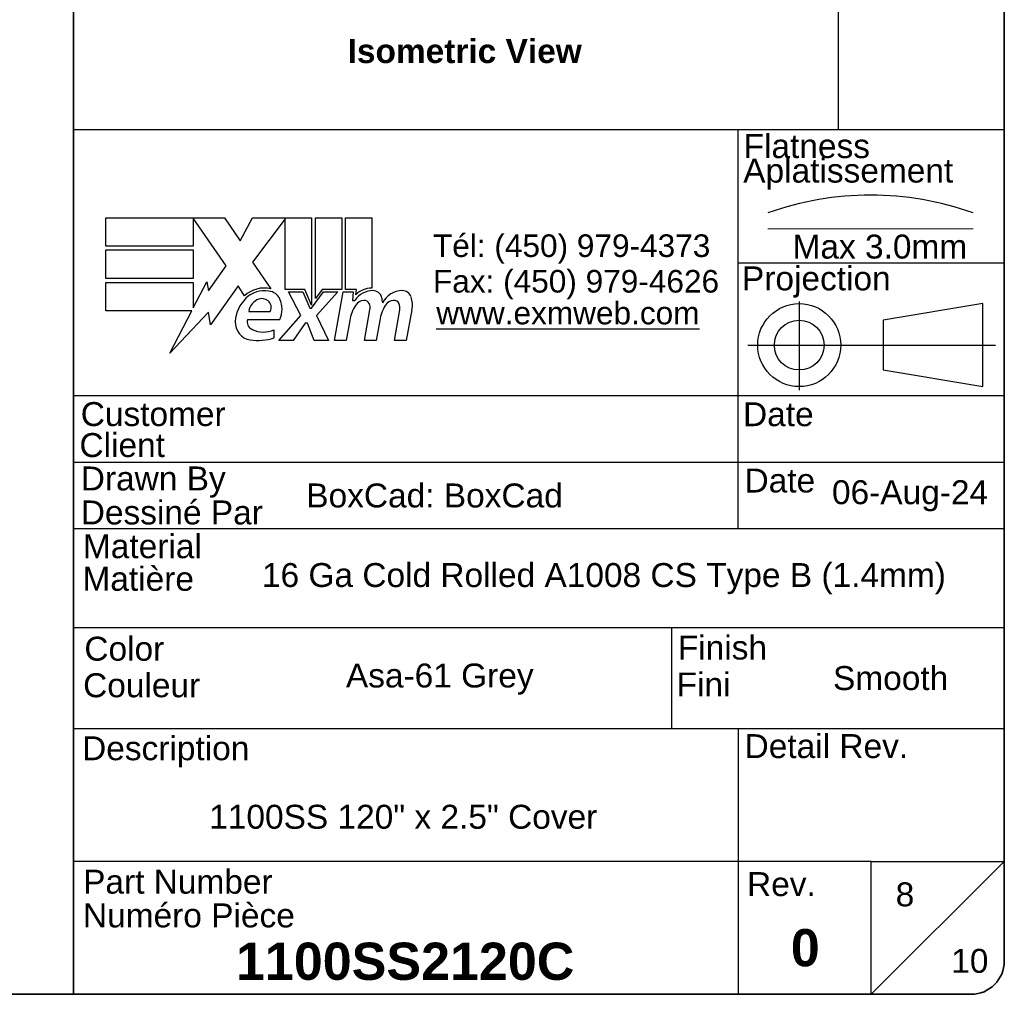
# Model space of a CAD drawing. Header units: inches. Extents: x 0 to 400, y -11 to 260.
# Tile 44 of 61: x 308 to 397, y 6 to 94. Entities that reach past the tile are written whole.
import ezdxf
from ezdxf.enums import TextEntityAlignment as Align

# ---------------------------------------------------------------- set-up
doc = ezdxf.new("R2010")
doc.units = ezdxf.units.IN
doc.header["$LTSCALE"] = 24.005935
doc.header["$MEASUREMENT"] = 0
doc.linetypes.add('CHAIN', pattern=[0.7087, 0.4724, -0.0591, 0.1181, -0.0591])
doc.linetypes.add('DASHED', pattern=[0.2067, 0.1654, -0.0413])
doc.layers.get('0').update_dxf_attribs({"lineweight": 25})
for name, color, linetype, lineweight in [('Centerline(ANSI)', 7, 'Continuous', 25), ('Sketch Geometry(ANSI)', 7, 'Continuous', 25), ('Symbols(ANSI)', 7, 'Continuous', 25)]:
    doc.layers.add(name, color=color, linetype=linetype, lineweight=lineweight)
doc.styles.add('Current-ANSI', font='arial.ttf')
doc.styles.add('Dimension-ANSI', font='arialbd.ttf')
doc.styles.add('Text Style44', font='arialbd.ttf')
doc.styles.add('Text Style83', font='FRE3OF9X.TTF')

# ---------------------------------------------------------------- blocks, each defined once
blk = doc.blocks.new('Title Blocks EXM - ANSI B')
for p, q in [((13.3719, 3.063), (13.3719, 3.17)), ((13.3719, 3.17), (13.8179, 3.17)), ((13.8239, 2.989), (13.7009, 3.1679)), ((13.7009, 3.1679), (13.7009, 3.063)), ((13.8179, 3.17), (13.8766, 3.0829)), ((13.8766, 3.0829), (13.9229, 3.17)), ((13.9229, 3.17), (14.1459, 3.17)), ((14.0459, 3.1658), (13.9239, 3.0025)), ((14.0459, 2.9005), (14.0459, 3.1658)), ((14.1459, 3.17), (14.1459, 2.8416)), ((14.1599, 3.17), (14.2589, 3.17)), ((14.1599, 2.866), (14.1599, 3.17)), ((14.2589, 3.17), (14.2589, 2.9005)), ((14.2729, 3.17), (14.3719, 3.17)), ((14.2729, 2.9005), (14.2729, 3.17)), ((14.3719, 3.17), (14.3719, 2.905)), ((13.7009, 3.063), (13.3719, 3.063)), ((13.3719, 3.049), (13.7009, 3.049)), ((13.3719, 2.942), (13.3719, 3.049)), ((13.7009, 3.049), (13.7009, 2.942)), ((13.9239, 3.0025), (13.9929, 2.903)), ((13.7584, 2.8954), (13.8239, 2.989)), ((13.7009, 2.942), (13.3719, 2.942)), ((13.3719, 2.82), (13.3719, 2.927)), ((13.3719, 2.927), (13.7009, 2.927)), ((13.7009, 2.831), (13.7519, 2.929)), ((13.7009, 2.927), (13.7009, 2.831)), ((13.7519, 2.929), (13.7584, 2.8954)), ((13.8699, 2.9145), (13.7651, 2.7677)), ((13.893, 2.876), (13.8699, 2.9145)), ((14.1209, 2.9005), (14.0459, 2.9005)), ((14.0589, 2.891), (14.1129, 2.891)), ((14.1049, 2.802), (14.0589, 2.891)), ((14.1129, 2.891), (14.1389, 2.8297)), ((14.1459, 2.8416), (14.1209, 2.9005)), ((14.1459, 2.8297), (14.1904, 2.891)), ((14.1849, 2.9005), (14.1599, 2.866)), ((14.2449, 2.891), (14.1639, 2.8026)), ((14.2589, 2.9005), (14.1849, 2.9005)), ((14.1904, 2.891), (14.2449, 2.891)), ((14.2319, 2.709), (14.264, 2.891)), ((14.264, 2.891), (14.3019, 2.891)), ((14.3139, 2.9005), (14.2729, 2.9005)), ((14.3019, 2.891), (14.2991, 2.859)), ((14.3121, 2.88), (14.3139, 2.9005)), ((14.2991, 2.859), (14.3087, 2.859)), ((13.6951, 2.82), (13.3719, 2.82)), ((13.6123, 2.661), (13.6951, 2.82)), ((13.7585, 2.815), (13.6123, 2.661)), ((13.7651, 2.7677), (13.7585, 2.815)), ((13.9099, 2.818), (13.9899, 2.818)), ((14.1389, 2.8297), (14.1459, 2.8297)), ((14.3449, 2.709), (14.3651, 2.824)), ((14.4568, 2.709), (14.4771, 2.824)), ((14.523, 2.8232), (14.5008, 2.709)), ((13.9049, 2.788), (14.0269, 2.788)), ((14.0229, 2.709), (14.1049, 2.802)), ((14.1639, 2.8026), (14.2089, 2.709)), ((14.2891, 2.784), (14.2759, 2.709)), ((14.4021, 2.784), (14.3889, 2.709)), ((14.0049, 2.718), (14.0049, 2.748)), ((14.1219, 2.774), (14.0769, 2.709)), ((14.1299, 2.774), (14.1219, 2.774)), ((14.1549, 2.709), (14.1299, 2.774)), ((14.0769, 2.709), (14.0229, 2.709)), ((14.2089, 2.709), (14.1549, 2.709)), ((14.2759, 2.709), (14.2319, 2.709)), ((14.3889, 2.709), (14.3449, 2.709)), ((14.5008, 2.709), (14.4568, 2.709))]:
    blk.add_line(p, q)
for centre, radius, start, end in [((13.9683, 2.7958), 0.11, 77.079, 133.1785), ((13.9683, 2.7958), 0.0996, 80.4085, 134.1684), ((13.9805, 2.8435), 0.0507, 23.8445, 85.0802), ((14.3761, 2.8159), 0.08, 89.4776, 147.4114), ((14.3702, 2.825), 0.08, 88.7952, 136.5849), ((14.3766, 2.8621), 0.0338, 16.9928, 89.4776), ((14.4864, 2.814), 0.0819, 89.6788, 153.9508), ((14.4867, 2.8609), 0.035, 18.4748, 89.6788), ((13.9913, 2.772), 0.1327, 134.1684, 176.5646), ((13.9654, 2.8111), 0.056, 109.3797, 172.9975), ((13.959, 2.8295), 0.0365, 51.1652, 109.3797), ((13.9619, 2.8332), 0.0318, 331.4547, 51.1652), ((13.9409, 2.826), 0.094, 336.1555, 23.8445), ((14.3463, 2.8176), 0.042, 96.03, 147.5992), ((14.344, 2.8395), 0.02, 23.5571, 96.03), ((14.3171, 2.8439), 0.096, 3.6169, 16.9928), ((14.4583, 2.8176), 0.042, 96.1027, 147.6083), ((14.456, 2.8395), 0.02, 23.5487, 96.1027), ((14.4288, 2.8415), 0.096, 349, 18.4748), ((14.4417, 2.757), 0.155, 147.5992, 170), ((14.3248, 2.8311), 0.041, 350, 23.5571), ((14.5551, 2.7593), 0.155, 148.5584, 170.8257), ((14.4367, 2.8311), 0.041, 349.9922, 23.5487), ((13.9245, 2.776), 0.0658, 176.5646, 261.5605), ((13.9355, 2.7789), 0.032, 163.5261, 244.6784), ((13.9656, 2.8424), 0.1023, 244.6784, 292.5609), ((13.9446, 2.9112), 0.2024, 261.5605, 287.3343)]:
    blk.add_arc(centre, radius, start, end)
at = {"layer": 'Centerline(ANSI)', "linetype": 'DASHED', "lineweight": 18, "ltscale": 0.507983}
blk.add_line((15.8615, 3.1283), (16.6325, 3.1283), dxfattribs=at)
at = {"layer": 'Centerline(ANSI)', "linetype": 'CHAIN', "ltscale": 0.185148}
blk.add_line((15.979, 2.8548), (15.979, 2.5213), dxfattribs=at)
at = {"layer": 'Centerline(ANSI)', "linetype": 'CHAIN', "ltscale": 0.437897}
blk.add_line((15.7859, 2.691), (16.7169, 2.691), dxfattribs=at)
at = {"layer": 'Sketch Geometry(ANSI)'}
for p, q in [((16.125, 10.687), (16.125, 3.5)), ((16.75, 10.562), (16.75, 0.375)), ((16.75, 3.5), (13.25, 3.5)), ((15.75, 2), (15.75, 3.5)), ((15.75, 3), (16.75, 3)), ((16.6692, 2.847), (16.2942, 2.7845)), ((16.6692, 2.535), (16.6692, 2.847)), ((16.2942, 2.7845), (16.2942, 2.5975)), ((16.2942, 2.5975), (16.6692, 2.535)), ((16.75, 2.5), (13.25, 2.5)), ((16.75, 2.25), (13.25, 2.25)), ((16.75, 2), (13.25, 2)), ((13.25, 1.6292), (16.75, 1.6292)), ((15.4988, 1.6292), (15.4988, 1.25)), ((13.25, 1.25), (16.75, 1.25)), ((15.75, 1.25), (15.75, 0.75)), ((15.75, 0.75), (13.25, 0.75)), ((16.25, 0.75), (15.75, 0.75)), ((15.75, 0.75), (15.75, 0.25)), ((16.25, 0.25), (16.25, 0.75)), ((16.25, 0.75), (16.75, 0.75)), ((16.25, 0.25), (16.75, 0.75)), ((16.625, 0.25), (13.25, 0.25))]:
    blk.add_line(p, q, dxfattribs=at)
at = {"layer": 'Sketch Geometry(ANSI)', "linetype": 'Continuous', "lineweight": 35}
for p in [(13.25, 8.625), (13.25, 0.25)]:
    blk.add_line(p, (13.25, 3.5), dxfattribs=at)
at = {"layer": 'Sketch Geometry(ANSI)'}
for radius in [0.156, 0.0935]:
    blk.add_circle((15.979, 2.691), radius, dxfattribs=at)
for centre, radius, start, end in [((16.247, 2.1118), 1.1434, 70.2973, 109.7027), ((16.625, 0.375), 0.125, 270, 0)]:
    blk.add_arc(centre, radius, start, end, dxfattribs=at)
at = {"layer": 'Symbols(ANSI)', "color": 7, "char_height": 0.09, "style": 'Current-ANSI'}
for s, insert, attachment_point in [('\\fArial|b1|i0;{\\H0.0900;Isometric View}', (14.2811, 3.8417), 1), ('Flatness', (15.7699, 3.3932), 7), ('Aplatissement', (15.7685, 3.2751), 7), ('Max 3.0mm', (15.9539, 3.0153), 7), ('Projection', (15.7637, 2.8698), 7), ('Customer', (13.2778, 2.3855), 7), ('Date', (15.7677, 2.385), 7), ('Client', (13.273, 2.269), 7), ('Drawn By', (13.2779, 2.1175), 7), ('Dessiné Par', (13.2779, 2.0156), 7), ('Material', (13.2861, 1.8886), 7), ('Matière', (13.2843, 1.7661), 7), ('Color', (13.2914, 1.5033), 7), ('Finish', (15.5226, 1.5076), 7), ('Couleur', (13.2867, 1.3658), 7), ('Fini', (15.5179, 1.37), 7), ('Detail Rev.', (15.7736, 1.137), 7), ('Description', (13.2829, 1.1031), 7), ('Part Number', (13.2867, 0.6271), 7), ('Numéro Pièce', (13.2862, 0.5004), 7)]:
    blk.add_mtext(s, dxfattribs=dict(at, insert=insert, attachment_point=attachment_point))
at = {"layer": 'Symbols(ANSI)', "color": 7, "insert": (14.6019, 3.1074), "char_height": 0.085, "attachment_point": 1, "line_spacing_factor": 0.944221, "style": 'Current-ANSI'}
blk.add_mtext('\\fArial|b0|i0;{\\H0.0850;Tél: (450) 979-4373\\PFax: (450) 979-4626}', dxfattribs=at)
at = {"layer": 'Symbols(ANSI)', "color": 5, "true_color": 0x0000ff, "insert": (14.6145, 2.8542), "char_height": 0.085, "attachment_point": 1, "style": 'Dimension-ANSI'}
blk.add_mtext('\\fArial|b0|i0;{\\H0.0850;\\Lwww.exmweb.com}', dxfattribs=at)
at = {"layer": 'Symbols(ANSI)', "color": 7, "char_height": 0.09, "style": 'Current-ANSI'}
for s, insert, width, attachment_point in [('Date', (15.7734, 2.1356), 0.265541, 7), ('BoxCad: BoxCad', (14.1257, 2.1251), 1.623619, 4), ('Rev.', (15.7827, 0.6181), 0.258544, 7)]:
    blk.add_mtext(s, dxfattribs=dict(at, insert=insert, width=width, attachment_point=attachment_point))
at = {"layer": 'Symbols(ANSI)', "color": 7, "style": 'Current-ANSI'}
for tag, p in [('REV1', (13.3753, 10.3127)), ('REV1DATE', (15.7496, 10.31)), ('REV1BY', (16.4371, 10.3133)), ('REV2', (13.3734, 9.9377)), ('REV2DATE', (15.7475, 9.9406)), ('REV2BY', (16.4372, 9.9385)), ('REV3', (13.3741, 9.563)), ('REV3DATE', (15.7516, 9.563)), ('REV3BY', (16.4372, 9.5635)), ('REV4', (13.3766, 9.1879)), ('REV4DATE', (15.7516, 9.1879)), ('REV4BY', (16.4411, 9.1885)), ('REV5', (13.3734, 8.8129)), ('REV5DATE', (15.7516, 8.8129)), ('REV5BY', (16.4379, 8.8113)), ('MFG_APPROVED_DATE', (16.3934, 2.3745)), ('DETAIL_REV', (16.2494, 0.9257))]:
    blk.add_attdef(tag, text='', height=0.09, dxfattribs=at).set_placement(p, align=Align.MIDDLE_CENTER)
for tag, p in [('REV1DESC', (13.5255, 10.3098)), ('REV2DESC', (13.5253, 9.9374)), ('REV3DESC', (13.528, 9.5635)), ('REV4DESC', (13.533, 9.1903)), ('REV5DESC', (13.5322, 8.8113)), ('COMPANY', (14.1202, 2.375))]:
    blk.add_attdef(tag, text='', height=0.09, dxfattribs=at).set_placement(p, align=Align.MIDDLE_LEFT)
at = {"layer": 'Symbols(ANSI)', "color": 7, "style": 'Text Style83'}
blk.add_attdef('BARCODE_001', (16.6422, 4.1418), '', height=0.4, rotation=90, dxfattribs=at)
at = {"layer": 'Symbols(ANSI)', "color": 7}
for tag, p, height, style in [('IDW_DATE_001', (16.1021, 2.093), 0.09, 'Current-ANSI'), ('MATERIEL_001', (13.9591, 1.7815), 0.09, 'Current-ANSI'), ('COLOR_001', (14.2747, 1.4037), 0.09, 'Current-ANSI'), ('FINISH_001', (16.106, 1.3941), 0.09, 'Current-ANSI'), ('IDW_DESC_001', (13.7608, 0.8726), 0.09, 'Current-ANSI'), ('Sheet_Number_001', (16.3416, 0.5807), 0.09, 'Current-ANSI'), ('IDW_REV_001', (15.9474, 0.3552), 0.14, 'Text Style44'), ('IDW_NAME_001', (13.8613, 0.3043), 0.14, 'Text Style44'), ('Number_of_sheets_001', (16.5505, 0.3309), 0.09, 'Current-ANSI')]:
    blk.add_attdef(tag, p, '', height=height, dxfattribs=dict(at, style=style))
blk = doc.blocks.new('Borders 8_EXM - B (Inch)')
at = {"layer": 'Sketch Geometry(ANSI)', "linetype": 'Continuous', "lineweight": 35}
for p, q in [((16.5229, 0.3795), (16.5229, 10.5665)), ((0.3979, 0.2545), (16.3979, 0.2545))]:
    blk.add_line(p, q, dxfattribs=at)
blk.add_arc((16.3979, 0.3795), 0.125, 270, 0, dxfattribs=at)
at = {"layer": 'Symbols(ANSI)', "color": 7, "style": 'Current-ANSI'}
blk.add_attdef('FILENAME_AND_PATH_001', (6.1601, 10.7181), '', height=0.09, dxfattribs=at)

msp = doc.modelspace()

# ---------------------------------------------------------------- block references
at = {"xscale": 24.0059345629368, "yscale": 24.0059345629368, "zscale": 24.0059345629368}
msp.add_blockref('Borders 8_EXM - B (Inch)', (0, 0), dxfattribs=at)
ref = msp.add_blockref('Title Blocks EXM - ANSI B', (-5.4527, 0.1091), dxfattribs=dict(xscale=24.0059345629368, yscale=24.0059345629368, zscale=24.0059345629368))
ref.add_attrib('COLOR_001', 'Asa-61 Grey', (337.2252, 33.8064), dxfattribs={"layer": 'Symbols(ANSI)', "color": 7, "height": 2.160534, "style": 'Current-ANSI'})
ref.add_attrib('IDW_DATE_001', '06-Aug-24', (381.0941, 50.3526), dxfattribs={"layer": 'Symbols(ANSI)', "color": 7, "height": 2.16053, "style": 'Current-ANSI'})
ref.add_attrib('IDW_REV_001', '0', (377.3786, 8.6369), dxfattribs={"layer": 'Symbols(ANSI)', "color": 7, "height": 3.3608, "style": 'Text Style44'})
ref.add_attrib('Sheet_Number_001', '8', (386.8424, 14.0497), dxfattribs={"layer": 'Symbols(ANSI)', "color": 7, "height": 2.1605, "style": 'Current-ANSI'})
ref.add_attrib('Number_of_sheets_001', '10', (391.8585, 8.0519), dxfattribs={"layer": 'Symbols(ANSI)', "color": 7, "height": 2.16053, "style": 'Current-ANSI'})
ref.add_attrib('IDW_DESC_001', '1100SS 120" x 2.5" Cover', (324.888, 21.057), dxfattribs={"layer": 'Symbols(ANSI)', "color": 7, "height": 2.160534, "style": 'Current-ANSI'})
ref.add_attrib('IDW_NAME_001', '1100SS2120C', (327.3016, 7.4151), dxfattribs={"layer": 'Symbols(ANSI)', "color": 7, "height": 3.360831, "style": 'Text Style44'})
ref.add_attrib('FINISH_001', 'Smooth', (381.1867, 33.5754), dxfattribs={"layer": 'Symbols(ANSI)', "color": 7, "height": 2.16053, "style": 'Current-ANSI'})
ref.add_attrib('MATERIEL_001', '16 Ga Cold Rolled A1008 CS Type B (1.4mm)', (329.6475, 42.8765), dxfattribs={"layer": 'Symbols(ANSI)', "color": 7, "height": 2.160534, "style": 'Current-ANSI'})

doc.saveas('drawing.dxf')
